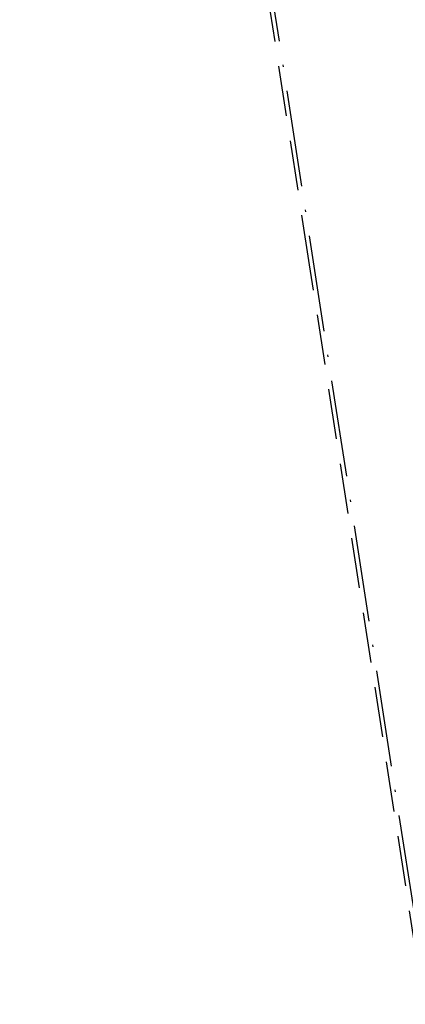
# Model space of a CAD drawing. Header units: metres. Extents: x 118052 to 118564, y 454784 to 455719.
# Tile 3 of 160: x 118152 to 118171, y 455175 to 455224. Entities that reach past the tile are written whole.
import ezdxf

# ---------------------------------------------------------------- set-up
doc = ezdxf.new("R2010")
doc.units = ezdxf.units.M
doc.header["$LTSCALE"] = 0.5
doc.linetypes.add('ACAD_ISO10W100', pattern=[18, 12, -3, 0, -3])
doc.linetypes.add('DASHED2', pattern=[0.375, 0.25, -0.125])
doc.layers.add('BL00_WERKGRENS', color=5, linetype='DASHED2')
doc.layers.add('Grens', color=1, linetype='ACAD_ISO10W100')

msp = doc.modelspace()

# ---------------------------------------------------------------- linework, layer by layer
at = {"layer": 'BL00_WERKGRENS', "color": 0, "ltscale": 20}
msp.add_lwpolyline([(118294.117, 455236.368), (118295.374, 455223.355), (118295.374, 455223.355), (118295.374, 455223.355), (118295.374, 455223.355), (118296.273, 455214.231), (118296.273, 455214.231), (118290.481, 455213.43), (118291.16, 455208.619), (118296.86, 455209.365), (118296.86, 455209.365), (118297.663, 455203.402), (118297.932, 455201.412), (118298.98, 455193.652), (118301.776, 455161.403), (118218.166, 455150.484), (118200.279, 455149.825), (118175.355, 455151.755), (118174.266, 455158.784), (118166.041, 455211.92), (118154.653, 455285.486)], dxfattribs=at)
at = {"layer": 'Grens', "color": 0, "ltscale": 0.8}
msp.add_lwpolyline([(118151.61, 455337.106), (118154.852, 455285.508), (118175.843, 455149.912), (118200.242, 455148.022), (118218.316, 455148.688), (118255.06, 455153.495), (118260.058, 455154.209), (118295.016, 455158.783), (118303.72, 455159.82), (118300.77, 455193.851), (118299.452, 455203.636), (118297.465, 455203.375), (118296.686, 455209.141), (118296.051, 455214.404), (118295.183, 455223.332), (118297.129, 455223.573), (118295.905, 455236.571), (118293.32, 455256.334), (118287.853, 455288.525), (118283.197, 455313.669), (118281.487, 455316.075), (118280.197, 455323.406), (118280.197, 455323.406), (118279.497, 455328.397)], dxfattribs=at)

doc.saveas('drawing.dxf')
